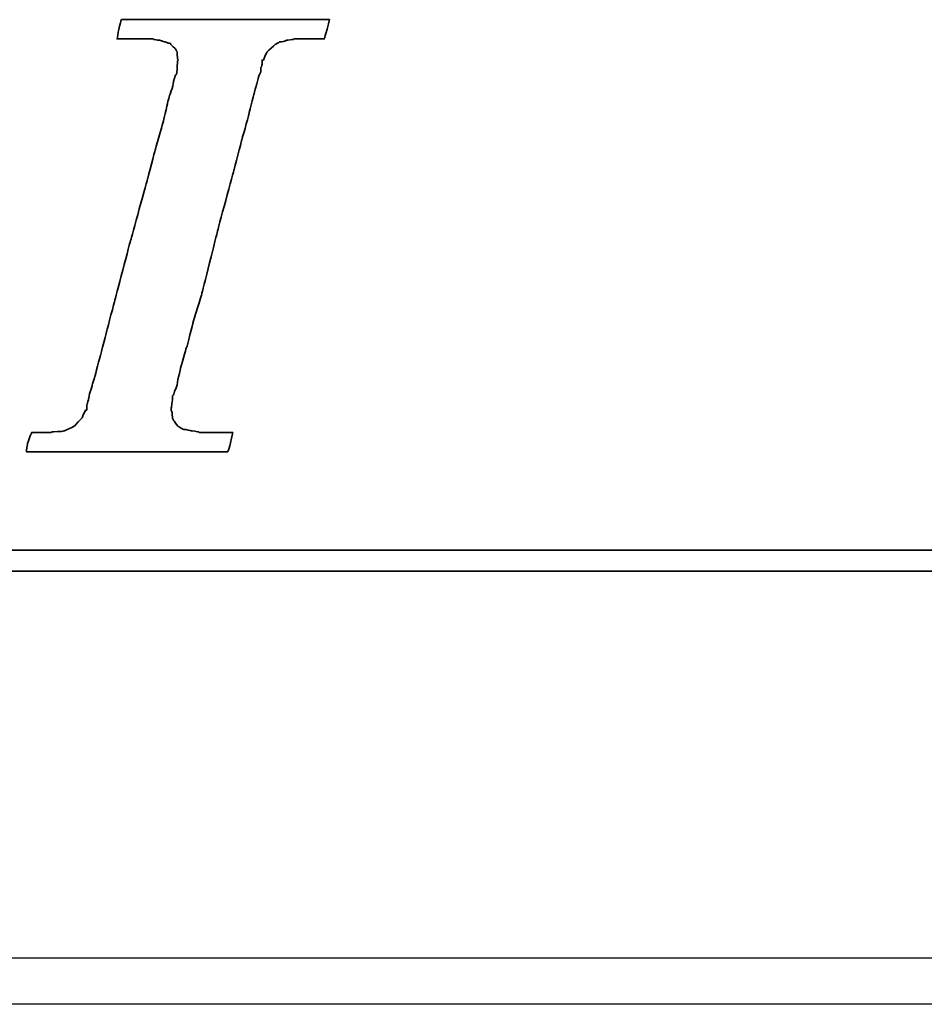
# Model space of a CAD drawing. Header units: millimetres. Extents: x 2891 to 6329, y -1599 to 860.
# Tile 135 of 256: x 3694 to 3703, y -917 to -907. Entities that reach past the tile are written whole.
import ezdxf

# ---------------------------------------------------------------- set-up
doc = ezdxf.new("R2010")
doc.units = ezdxf.units.MM
doc.layers.get('0').update_dxf_attribs({"linetype": 'CONTINUOUS'})
doc.layers.add('DIM', color=4, linetype='CONTINUOUS')
doc.layers.add('layer 1', color=7, linetype='CONTINUOUS')

# ---------------------------------------------------------------- blocks, each defined once
blk = doc.blocks.new('TBI MOTION logo(完整正式版)')
at = {"layer": 'layer 1', "color": 22, "lineweight": 35}
for points, knots in [([(-40.59125, -7.94375), (-40.59125, -7.94375), (-40.97375, -7.94375), (-40.97375, -7.94375), (-40.97375, -7.94375), (-40.97375, -7.94375), (-41.38125, -7.94375), (-41.38125, -7.94375), (-41.38125, -7.94375), (-41.38125, -7.94375), (-41.54875, -7.94375), (-41.54875, -7.94375), (-41.54875, -7.94375), (-41.54875, -7.94375), (-41.59875, -7.94375), (-41.59875, -7.94375), (-41.59875, -7.94375), (-41.59875, -7.94375), (-41.88375, -7.94375), (-41.88375, -7.94375), (-41.88375, -7.94375), (-41.88375, -7.94375), (-41.90875, -7.91875), (-41.90875, -7.91875), (-41.90875, -7.91875), (-41.90875, -7.91875), (-42.19875, -7.87125), (-42.19875, -7.87125), (-42.19875, -7.87125), (-42.19875, -7.87125), (-42.43875, -7.82375), (-42.43875, -7.82375), (-42.43875, -7.82375), (-42.43875, -7.82375), (-42.45875, -7.82375), (-42.45875, -7.82375), (-42.45875, -7.82375), (-42.45875, -7.82375), (-42.48625, -7.82375), (-42.48625, -7.82375), (-42.48625, -7.82375), (-42.48625, -7.82375), (-42.67625, -7.72375), (-42.67625, -7.72375), (-42.67625, -7.72375), (-42.67625, -7.72375), (-42.70125, -7.70375), (-42.70125, -7.70375), (-42.70125, -7.70375), (-42.70125, -7.70375), (-42.72375, -7.67875), (-42.72375, -7.67875), (-42.72375, -7.67875), (-42.72375, -7.67875), (-42.86875, -7.48875), (-42.86875, -7.48875), (-42.86875, -7.48875), (-42.86875, -7.48875), (-42.89375, -7.43875), (-42.89375, -7.43875), (-42.89375, -7.43875), (-42.89375, -7.43875), (-42.91875, -7.38875), (-42.91875, -7.38875), (-42.91875, -7.38875), (-42.91875, -7.38875), (-42.93875, -7.12875), (-42.93875, -7.12875), (-42.93875, -7.12875), (-42.93875, -7.12875), (-42.96375, -7.10375), (-42.96375, -7.10375), (-42.96375, -7.10375), (-42.96375, -7.10375), (-42.96375, -7.05375), (-42.96375, -7.05375), (-42.96375, -7.05375), (-42.96375, -7.05375), (-42.96375, -7.00875), (-42.96375, -7.00875), (-42.96375, -7.00875), (-42.96375, -7.00875), (-42.91875, -6.69625), (-42.91875, -6.69625), (-42.91875, -6.69625), (-42.91875, -6.69625), (-42.91875, -6.62375), (-42.91875, -6.62375), (-42.91875, -6.62375), (-42.91875, -6.62375), (-42.91875, -6.59625), (-42.91875, -6.59625), (-42.91875, -6.59625), (-42.91875, -6.59625), (-42.91875, -6.57375), (-42.91875, -6.57375), (-42.91875, -6.57375), (-42.91875, -6.57375), (-42.91875, -6.52875), (-42.91875, -6.52875), (-42.91875, -6.52875), (-42.91875, -6.52875), (-42.89375, -6.50375), (-42.89375, -6.50375), (-42.89375, -6.50375), (-42.89375, -6.50375), (-42.84375, -6.38375), (-42.84375, -6.38375), (-42.84375, -6.38375), (-42.84375, -6.38375), (-42.84375, -6.35875), (-42.84375, -6.35875), (-42.84375, -6.35875), (-42.84375, -6.35875), (-42.74625, -6.14375), (-42.74625, -6.14375), (-42.74625, -6.14375), (-42.74625, -6.14375), (-42.70125, -5.85375), (-42.70125, -5.85375), (-42.70125, -5.85375), (-42.70125, -5.85375), (-42.60375, -5.47125), (-42.60375, -5.47125), (-42.60375, -5.47125), (-42.60375, -5.47125), (-42.60375, -5.44875), (-42.60375, -5.44875), (-42.60375, -5.44875), (-42.60375, -5.44875), (-42.38875, -4.67875), (-42.38875, -4.67875), (-42.38875, -4.67875), (-42.38875, -4.67875), (-42.36375, -4.65375), (-42.36375, -4.65375), (-42.36375, -4.65375), (-42.36375, -4.65375), (-42.12375, -3.69625), (-42.12375, -3.69625), (-42.12375, -3.69625), (-42.12375, -3.69625), (-42.12375, -3.67374), (-42.12375, -3.67374), (-42.12375, -3.67374), (-42.12375, -3.67374), (-41.78875, -2.59374), (-41.78875, -2.59374), (-41.78875, -2.59374), (-41.78875, -2.59374), (-41.18875, -0.19375), (-41.18875, -0.19375), (-41.18875, -0.19375), (-41.18875, -0.19375), (-40.54375, 2.20624), (-40.54375, 2.20624), (-40.54375, 2.20624), (-40.54375, 2.20624), (-40.25375, 3.30875), (-40.25375, 3.30875), (-40.25375, 3.30875), (-40.25375, 3.30875), (-39.98875, 4.27125), (-39.98875, 4.27125), (-39.98875, 4.27125), (-39.98875, 4.27125), (-39.77375, 5.13125), (-39.77375, 5.13125), (-39.77375, 5.13125), (-39.77375, 5.13125), (-39.67875, 5.47125), (-39.67875, 5.47125), (-39.67875, 5.47125), (-39.67875, 5.47125), (-39.60375, 5.75625), (-39.60375, 5.75625), (-39.60375, 5.75625), (-39.60375, 5.75625), (-39.60375, 5.78125), (-39.60375, 5.78125), (-39.60375, 5.78125), (-39.60375, 5.78125), (-39.50875, 5.97125), (-39.50875, 5.97125), (-39.50875, 5.97125), (-39.50875, 5.97125), (-39.50875, 6.13875), (-39.50875, 6.13875), (-39.50875, 6.13875), (-39.50875, 6.13875), (-39.48625, 6.16625), (-39.48625, 6.16625), (-39.48625, 6.16625), (-39.48625, 6.16625), (-39.46125, 6.28625), (-39.46125, 6.28625), (-39.46125, 6.28625), (-39.46125, 6.28625), (-39.46125, 6.42625), (-39.46125, 6.42625), (-39.46125, 6.42625), (-39.46125, 6.42625), (-39.41375, 6.42625), (-39.41375, 6.42625), (-39.41375, 6.42625), (-39.41375, 6.42625), (-39.29375, 6.69125), (-39.29375, 6.69125), (-39.29375, 6.69125), (-39.29375, 6.69125), (-39.26875, 6.74125), (-39.26875, 6.74125), (-39.26875, 6.74125), (-39.26875, 6.74125), (-39.24375, 6.76625), (-39.24375, 6.76625), (-39.24375, 6.76625), (-39.24375, 6.76625), (-38.98375, 7.00624), (-38.98375, 7.00624), (-38.98375, 7.00624), (-38.98375, 7.00624), (-38.95625, 7.02624), (-38.95625, 7.02624), (-38.95625, 7.02624), (-38.95625, 7.02624), (-38.78875, 7.12624), (-38.78875, 7.12624), (-38.78875, 7.12624), (-38.78875, 7.12624), (-38.76375, 7.12624), (-38.76375, 7.12624), (-38.76375, 7.12624), (-38.76375, 7.12624), (-38.74375, 7.12624), (-38.74375, 7.12624), (-38.74375, 7.12624), (-38.74375, 7.12624), (-38.52875, 7.17125), (-38.52875, 7.17125), (-38.52875, 7.17125), (-38.52875, 7.17125), (-38.52875, 7.19624), (-38.52875, 7.19624), (-38.52875, 7.19624), (-38.52875, 7.19624), (-38.50375, 7.19624), (-38.50375, 7.19624), (-38.50375, 7.19624), (-38.50375, 7.19624), (-38.26125, 7.21875), (-38.26125, 7.21875), (-38.26125, 7.21875), (-38.26125, 7.21875), (-38.23875, 7.24624), (-38.23875, 7.24624), (-38.23875, 7.24624), (-38.23875, 7.24624), (-38.21625, 7.24624), (-38.21625, 7.24624), (-38.21625, 7.24624), (-38.21625, 7.24624), (-38.18875, 7.24624), (-38.18875, 7.24624), (-38.18875, 7.24624), (-38.18875, 7.24624), (-37.90375, 7.24624), (-37.90375, 7.24624), (-37.90375, 7.24624), (-37.90375, 7.24624), (-37.85375, 7.24624), (-37.85375, 7.24624), (-37.85375, 7.24624), (-37.85375, 7.24624), (-37.75875, 7.24624), (-37.75875, 7.24624), (-37.75875, 7.24624), (-37.75875, 7.24624), (-37.42375, 7.24624), (-37.42375, 7.24624), (-37.42375, 7.24624), (-37.42375, 7.24624), (-37.08875, 7.24624), (-37.08875, 7.24624), (-37.08875, 7.24624), (-37.08875, 7.24624), (-37.06375, 7.24624), (-37.06375, 7.24624), (-37.06375, 7.24624), (-37.06375, 7.24624), (-37.06375, 7.26624), (-37.06375, 7.26624), (-37.06375, 7.26624), (-37.06375, 7.26624), (-37.03875, 7.29125), (-37.03875, 7.29125), (-37.03875, 7.29125), (-37.03875, 7.29125), (-37.03875, 7.31625), (-37.03875, 7.31625), (-37.03875, 7.31625), (-37.03875, 7.31625), (-36.94125, 7.67625), (-36.94125, 7.67625), (-36.94125, 7.67625), (-36.94125, 7.67625), (-36.86875, 7.98625), (-36.86875, 7.98625), (-36.86875, 7.98625), (-36.86875, 7.98625), (-36.98875, 7.98625), (-36.98875, 7.98625), (-36.98875, 7.98625), (-36.98875, 7.98625), (-37.42375, 7.98625), (-37.42375, 7.98625), (-37.42375, 7.98625), (-37.42375, 7.98625), (-37.94875, 7.98625), (-37.94875, 7.98625), (-37.94875, 7.98625), (-37.94875, 7.98625), (-38.57375, 7.98625), (-38.57375, 7.98625), (-38.57375, 7.98625), (-38.57375, 7.98625), (-39.29375, 7.98625), (-39.29375, 7.98625), (-39.29375, 7.98625), (-39.29375, 7.98625), (-40.82875, 7.98625), (-40.82875, 7.98625), (-40.82875, 7.98625), (-40.82875, 7.98625), (-42.36375, 7.98625), (-42.36375, 7.98625), (-42.36375, 7.98625), (-42.36375, 7.98625), (-43.08375, 7.98625), (-43.08375, 7.98625), (-43.08375, 7.98625), (-43.08375, 7.98625), (-43.70875, 7.98625), (-43.70875, 7.98625), (-43.70875, 7.98625), (-43.70875, 7.98625), (-44.23375, 7.98625), (-44.23375, 7.98625), (-44.23375, 7.98625), (-44.23375, 7.98625), (-44.66875, 7.98625), (-44.66875, 7.98625), (-44.66875, 7.98625), (-44.66875, 7.98625), (-44.88375, 7.98625), (-44.88375, 7.98625), (-44.88375, 7.98625), (-44.88375, 7.98625), (-44.90875, 7.94125), (-44.90875, 7.94125), (-44.90875, 7.94125), (-44.90875, 7.94125), (-44.90875, 7.91625), (-44.90875, 7.91625), (-44.90875, 7.91625), (-44.90875, 7.91625), (-45.00375, 7.55625), (-45.00375, 7.55625), (-45.00375, 7.55625), (-45.00375, 7.55625), (-45.05375, 7.24624), (-45.05375, 7.24624), (-45.05375, 7.24624), (-45.05375, 7.24624), (-44.61875, 7.24624), (-44.61875, 7.24624), (-44.61875, 7.24624), (-44.61875, 7.24624), (-44.11375, 7.24624), (-44.11375, 7.24624), (-44.11375, 7.24624), (-44.11375, 7.24624), (-43.99375, 7.24624), (-43.99375, 7.24624), (-43.99375, 7.24624), (-43.99375, 7.24624), (-43.94625, 7.24624), (-43.94625, 7.24624), (-43.94625, 7.24624), (-43.94625, 7.24624), (-43.92374, 7.24624), (-43.92374, 7.24624), (-43.92374, 7.24624), (-43.92374, 7.24624), (-43.65875, 7.24624), (-43.65875, 7.24624), (-43.65875, 7.24624), (-43.65875, 7.24624), (-43.63875, 7.21875), (-43.63875, 7.21875), (-43.63875, 7.21875), (-43.63875, 7.21875), (-43.46875, 7.19624), (-43.46875, 7.19624), (-43.46875, 7.19624), (-43.46875, 7.19624), (-43.39875, 7.19624), (-43.39875, 7.19624), (-43.39875, 7.19624), (-43.39875, 7.19624), (-43.37125, 7.17125), (-43.37125, 7.17125), (-43.37125, 7.17125), (-43.37125, 7.17125), (-43.34875, 7.17125), (-43.34875, 7.17125), (-43.34875, 7.17125), (-43.34875, 7.17125), (-43.20375, 7.12624), (-43.20375, 7.12624), (-43.20375, 7.12624), (-43.20375, 7.12624), (-43.05875, 7.07624), (-43.05875, 7.07624), (-43.05875, 7.07624), (-43.05875, 7.07624), (-43.01375, 7.07624), (-43.01375, 7.07624), (-43.01375, 7.07624), (-43.01375, 7.07624), (-42.98875, 7.02624), (-42.98875, 7.02624), (-42.98875, 7.02624), (-42.98875, 7.02624), (-42.79875, 6.86125), (-42.79875, 6.86125), (-42.79875, 6.86125), (-42.79875, 6.86125), (-42.77375, 6.81125), (-42.77375, 6.81125), (-42.77375, 6.81125), (-42.77375, 6.81125), (-42.74625, 6.76625), (-42.74625, 6.76625), (-42.74625, 6.76625), (-42.74625, 6.76625), (-42.72375, 6.47625), (-42.72375, 6.47625), (-42.72375, 6.47625), (-42.72375, 6.47625), (-42.70125, 6.45124), (-42.70125, 6.45124), (-42.70125, 6.45124), (-42.70125, 6.45124), (-42.70125, 6.42625), (-42.70125, 6.42625), (-42.70125, 6.42625), (-42.70125, 6.42625), (-42.72375, 6.40625), (-42.72375, 6.40625), (-42.72375, 6.40625), (-42.72375, 6.40625), (-42.74625, 5.97125), (-42.74625, 5.97125), (-42.74625, 5.97125), (-42.74625, 5.97125), (-42.74625, 5.94625), (-42.74625, 5.94625), (-42.74625, 5.94625), (-42.74625, 5.94625), (-42.74625, 5.92625), (-42.74625, 5.92625), (-42.74625, 5.92625), (-42.74625, 5.92625), (-42.77375, 5.87625), (-42.77375, 5.87625), (-42.77375, 5.87625), (-42.77375, 5.87625), (-42.81875, 5.80625), (-42.81875, 5.80625), (-42.81875, 5.80625), (-42.81875, 5.80625), (-42.86875, 5.63625), (-42.86875, 5.63625), (-42.86875, 5.63625), (-42.86875, 5.63625), (-42.91875, 5.39625), (-42.91875, 5.39625), (-42.91875, 5.39625), (-42.91875, 5.39625), (-42.91875, 5.37124), (-42.91875, 5.37124), (-42.91875, 5.37124), (-42.91875, 5.37124), (-43.01375, 5.10874), (-43.01375, 5.10874), (-43.01375, 5.10874), (-43.01375, 5.10874), (-43.10875, 4.77124), (-43.10875, 4.77124), (-43.10875, 4.77124), (-43.10875, 4.77124), (-43.29875, 3.95625), (-43.29875, 3.95625), (-43.29875, 3.95625), (-43.29875, 3.95625), (-43.58875, 2.95125), (-43.58875, 2.95125), (-43.58875, 2.95125), (-43.58875, 2.95125), (-43.87375, 1.87125), (-43.87375, 1.87125), (-43.87375, 1.87125), (-43.87375, 1.87125), (-44.52625, -0.50374), (-44.52625, -0.50374), (-44.52625, -0.50374), (-44.52625, -0.50374), (-45.14875, -2.85375), (-45.14875, -2.85375), (-45.14875, -2.85375), (-45.14875, -2.85375), (-45.43375, -3.95875), (-45.43375, -3.95875), (-45.43375, -3.95875), (-45.43375, -3.95875), (-45.69875, -4.96875), (-45.69875, -4.96875), (-45.69875, -4.96875), (-45.69875, -4.96875), (-45.91375, -5.78375), (-45.91375, -5.78375), (-45.91375, -5.78375), (-45.91375, -5.78375), (-46.01375, -6.11875), (-46.01375, -6.11875), (-46.01375, -6.11875), (-46.01375, -6.11875), (-46.01375, -6.14375), (-46.01375, -6.14375), (-46.01375, -6.14375), (-46.01375, -6.14375), (-46.10875, -6.40875), (-46.10875, -6.40875), (-46.10875, -6.40875), (-46.10875, -6.40875), (-46.15375, -6.64875), (-46.15375, -6.64875), (-46.15375, -6.64875), (-46.15375, -6.64875), (-46.20375, -6.83875), (-46.20375, -6.83875), (-46.20375, -6.83875), (-46.20375, -6.83875), (-46.22875, -6.93375), (-46.22875, -6.93375), (-46.22875, -6.93375), (-46.22875, -6.93375), (-46.22875, -7.07875), (-46.22875, -7.07875), (-46.22875, -7.07875), (-46.22875, -7.07875), (-46.27375, -7.07875), (-46.27375, -7.07875), (-46.27375, -7.07875), (-46.27375, -7.07875), (-46.39375, -7.34375), (-46.39375, -7.34375), (-46.39375, -7.34375), (-46.39375, -7.34375), (-46.39375, -7.36875), (-46.39375, -7.36875), (-46.39375, -7.36875), (-46.39375, -7.36875), (-46.42125, -7.38875), (-46.42125, -7.38875), (-46.42125, -7.38875), (-46.42125, -7.38875), (-46.68375, -7.67875), (-46.68375, -7.67875), (-46.68375, -7.67875), (-46.68375, -7.67875), (-46.70875, -7.70375), (-46.70875, -7.70375), (-46.70875, -7.70375), (-46.70875, -7.70375), (-46.75375, -7.72375), (-46.75375, -7.72375), (-46.75375, -7.72375), (-46.75375, -7.72375), (-47.08875, -7.87125), (-47.08875, -7.87125), (-47.08875, -7.87125), (-47.08875, -7.87125), (-47.11625, -7.87125), (-47.11625, -7.87125), (-47.11625, -7.87125), (-47.11625, -7.87125), (-47.13875, -7.89375), (-47.13875, -7.89375), (-47.13875, -7.89375), (-47.13875, -7.89375), (-47.56875, -7.91875), (-47.56875, -7.91875), (-47.56875, -7.91875), (-47.56875, -7.91875), (-47.59625, -7.94375), (-47.59625, -7.94375), (-47.59625, -7.94375), (-47.59625, -7.94375), (-47.64375, -7.94375), (-47.64375, -7.94375), (-47.64375, -7.94375), (-47.64375, -7.94375), (-47.73625, -7.94375), (-47.73625, -7.94375), (-47.73625, -7.94375), (-47.73625, -7.94375), (-48.07375, -7.94375), (-48.07375, -7.94375), (-48.07375, -7.94375), (-48.07375, -7.94375), (-48.36125, -7.94375), (-48.36125, -7.94375), (-48.36125, -7.94375), (-48.36125, -7.94375), (-48.36125, -7.96625), (-48.36125, -7.96625), (-48.36125, -7.96625), (-48.36125, -7.96625), (-48.36125, -7.99125), (-48.36125, -7.99125), (-48.36125, -7.99125), (-48.36125, -7.99125), (-48.38875, -8.01375), (-48.38875, -8.01375), (-48.38875, -8.01375), (-48.38875, -8.01375), (-48.50875, -8.34875), (-48.50875, -8.34875), (-48.50875, -8.34875), (-48.50875, -8.34875), (-48.55375, -8.68625), (-48.55375, -8.68625), (-48.55375, -8.68625), (-48.55375, -8.68625), (-48.45875, -8.68625), (-48.45875, -8.68625), (-48.45875, -8.68625), (-48.45875, -8.68625), (-48.07375, -8.68625), (-48.07375, -8.68625), (-48.07375, -8.68625), (-48.07375, -8.68625), (-47.52375, -8.68625), (-47.52375, -8.68625), (-47.52375, -8.68625), (-47.52375, -8.68625), (-46.92375, -8.68625), (-46.92375, -8.68625), (-46.92375, -8.68625), (-46.92375, -8.68625), (-46.25375, -8.68625), (-46.25375, -8.68625), (-46.25375, -8.68625), (-46.25375, -8.68625), (-46.20375, -8.68625), (-46.20375, -8.68625), (-46.20375, -8.68625), (-46.20375, -8.68625), (-44.71375, -8.68625), (-44.71375, -8.68625), (-44.71375, -8.68625), (-44.71375, -8.68625), (-43.22875, -8.68625), (-43.22875, -8.68625), (-43.22875, -8.68625), (-43.22875, -8.68625), (-42.55875, -8.68625), (-42.55875, -8.68625), (-42.55875, -8.68625), (-42.55875, -8.68625), (-42.50875, -8.68625), (-42.50875, -8.68625), (-42.50875, -8.68625), (-42.50875, -8.68625), (-41.93375, -8.68625), (-41.93375, -8.68625), (-41.93375, -8.68625), (-41.93375, -8.68625), (-41.38125, -8.68625), (-41.38125, -8.68625), (-41.38125, -8.68625), (-41.38125, -8.68625), (-40.97375, -8.68625), (-40.97375, -8.68625), (-40.97375, -8.68625), (-40.97375, -8.68625), (-40.78125, -8.68625), (-40.78125, -8.68625), (-40.78125, -8.68625), (-40.78125, -8.68625), (-40.78125, -8.63875), (-40.78125, -8.63875), (-40.78125, -8.63875), (-40.78125, -8.63875), (-40.75875, -8.63875), (-40.75875, -8.63875), (-40.75875, -8.63875), (-40.75875, -8.63875), (-40.66375, -8.27875), (-40.66375, -8.27875), (-40.66375, -8.27875), (-40.66375, -8.27875), (-40.59125, -7.94375), (-40.59125, -7.94375)], [0, 0, 0, 0, 0.00558659, 0.00558659, 0.00558659, 0.0055866, 0.01117318, 0.01117318, 0.01117318, 0.01117319, 0.01675978, 0.01675978, 0.01675978, 0.01675979, 0.02234637, 0.02234637, 0.02234637, 0.02234638, 0.02793296, 0.02793296, 0.02793296, 0.02793297, 0.03351955, 0.03351955, 0.03351955, 0.03351956, 0.03910615, 0.03910615, 0.03910615, 0.03910616, 0.04469274, 0.04469274, 0.04469274, 0.04469275, 0.05027933, 0.05027933, 0.05027933, 0.05027934, 0.05586592, 0.05586592, 0.05586592, 0.05586593, 0.06145251, 0.06145251, 0.06145251, 0.06145252, 0.06703911, 0.06703911, 0.06703911, 0.06703912, 0.0726257, 0.0726257, 0.0726257, 0.07262571, 0.07821229, 0.07821229, 0.07821229, 0.0782123, 0.08379888, 0.08379888, 0.08379888, 0.08379889, 0.08938547, 0.08938547, 0.08938547, 0.08938548, 0.09497207, 0.09497207, 0.09497207, 0.09497208, 0.10055866, 0.10055866, 0.10055866, 0.10055867, 0.10614525, 0.10614525, 0.10614525, 0.10614526, 0.11173184, 0.11173184, 0.11173184, 0.11173185, 0.11731844, 0.11731844, 0.11731844, 0.11731845, 0.12290503, 0.12290503, 0.12290503, 0.12290504, 0.12849162, 0.12849162, 0.12849162, 0.12849163, 0.13407821, 0.13407821, 0.13407821, 0.13407822, 0.1396648, 0.1396648, 0.1396648, 0.13966481, 0.1452514, 0.1452514, 0.1452514, 0.14525141, 0.15083799, 0.15083799, 0.15083799, 0.150838, 0.15642458, 0.15642458, 0.15642458, 0.15642459, 0.16201117, 0.16201117, 0.16201117, 0.16201118, 0.16759777, 0.16759777, 0.16759777, 0.16759778, 0.17318436, 0.17318436, 0.17318436, 0.17318437, 0.17877095, 0.17877095, 0.17877095, 0.17877096, 0.18435754, 0.18435754, 0.18435754, 0.18435755, 0.18994413, 0.18994413, 0.18994413, 0.18994414, 0.19553073, 0.19553073, 0.19553073, 0.19553074, 0.20111732, 0.20111732, 0.20111732, 0.20111733, 0.20670391, 0.20670391, 0.20670391, 0.20670392, 0.2122905, 0.2122905, 0.2122905, 0.21229051, 0.21787709, 0.21787709, 0.21787709, 0.2178771, 0.22346369, 0.22346369, 0.22346369, 0.2234637, 0.22905028, 0.22905028, 0.22905028, 0.22905029, 0.23463687, 0.23463687, 0.23463687, 0.23463688, 0.24022346, 0.24022346, 0.24022346, 0.24022347, 0.24581006, 0.24581006, 0.24581006, 0.24581007, 0.25139665, 0.25139665, 0.25139665, 0.25139666, 0.25698324, 0.25698324, 0.25698324, 0.25698325, 0.26256983, 0.26256983, 0.26256983, 0.26256984, 0.26815642, 0.26815642, 0.26815642, 0.26815643, 0.27374302, 0.27374302, 0.27374302, 0.27374303, 0.27932961, 0.27932961, 0.27932961, 0.27932962, 0.2849162, 0.2849162, 0.2849162, 0.28491621, 0.29050279, 0.29050279, 0.29050279, 0.2905028, 0.29608939, 0.29608939, 0.29608939, 0.2960894, 0.30167598, 0.30167598, 0.30167598, 0.30167599, 0.30726257, 0.30726257, 0.30726257, 0.30726258, 0.31284916, 0.31284916, 0.31284916, 0.31284917, 0.31843575, 0.31843575, 0.31843575, 0.31843576, 0.32402235, 0.32402235, 0.32402235, 0.32402236, 0.32960894, 0.32960894, 0.32960894, 0.32960895, 0.33519553, 0.33519553, 0.33519553, 0.33519554, 0.34078212, 0.34078212, 0.34078212, 0.34078213, 0.34636872, 0.34636872, 0.34636872, 0.34636873, 0.35195531, 0.35195531, 0.35195531, 0.35195532, 0.3575419, 0.3575419, 0.3575419, 0.35754191, 0.36312849, 0.36312849, 0.36312849, 0.3631285, 0.36871508, 0.36871508, 0.36871508, 0.36871509, 0.37430168, 0.37430168, 0.37430168, 0.37430169, 0.37988827, 0.37988827, 0.37988827, 0.37988828, 0.38547486, 0.38547486, 0.38547486, 0.38547487, 0.39106145, 0.39106145, 0.39106145, 0.39106146, 0.39664804, 0.39664804, 0.39664804, 0.39664805, 0.40223464, 0.40223464, 0.40223464, 0.40223465, 0.40782123, 0.40782123, 0.40782123, 0.40782124, 0.41340782, 0.41340782, 0.41340782, 0.41340783, 0.41899441, 0.41899441, 0.41899441, 0.41899442, 0.42458101, 0.42458101, 0.42458101, 0.42458102, 0.4301676, 0.4301676, 0.4301676, 0.43016761, 0.43575419, 0.43575419, 0.43575419, 0.4357542, 0.44134078, 0.44134078, 0.44134078, 0.44134079, 0.44692737, 0.44692737, 0.44692737, 0.44692738, 0.45251397, 0.45251397, 0.45251397, 0.45251398, 0.45810056, 0.45810056, 0.45810056, 0.45810057, 0.46368715, 0.46368715, 0.46368715, 0.46368716, 0.46927374, 0.46927374, 0.46927374, 0.46927375, 0.47486034, 0.47486034, 0.47486034, 0.47486035, 0.48044693, 0.48044693, 0.48044693, 0.48044694, 0.48603352, 0.48603352, 0.48603352, 0.48603353, 0.49162011, 0.49162011, 0.49162011, 0.49162012, 0.4972067, 0.4972067, 0.4972067, 0.49720671, 0.5027933, 0.5027933, 0.5027933, 0.50279331, 0.50837989, 0.50837989, 0.50837989, 0.5083799, 0.51396648, 0.51396648, 0.51396648, 0.51396649, 0.51955307, 0.51955307, 0.51955307, 0.51955308, 0.52513966, 0.52513966, 0.52513966, 0.52513967, 0.53072626, 0.53072626, 0.53072626, 0.53072627, 0.53631285, 0.53631285, 0.53631285, 0.53631286, 0.54189944, 0.54189944, 0.54189944, 0.54189945, 0.54748603, 0.54748603, 0.54748603, 0.54748604, 0.55307263, 0.55307263, 0.55307263, 0.55307264, 0.55865922, 0.55865922, 0.55865922, 0.55865923, 0.56424581, 0.56424581, 0.56424581, 0.56424582, 0.5698324, 0.5698324, 0.5698324, 0.56983241, 0.57541899, 0.57541899, 0.57541899, 0.575419, 0.58100559, 0.58100559, 0.58100559, 0.5810056, 0.58659218, 0.58659218, 0.58659218, 0.58659219, 0.59217877, 0.59217877, 0.59217877, 0.59217878, 0.59776536, 0.59776536, 0.59776536, 0.59776537, 0.60335196, 0.60335196, 0.60335196, 0.60335197, 0.60893855, 0.60893855, 0.60893855, 0.60893856, 0.61452514, 0.61452514, 0.61452514, 0.61452515, 0.62011173, 0.62011173, 0.62011173, 0.62011174, 0.62569832, 0.62569832, 0.62569832, 0.62569833, 0.63128492, 0.63128492, 0.63128492, 0.63128493, 0.63687151, 0.63687151, 0.63687151, 0.63687152, 0.6424581, 0.6424581, 0.6424581, 0.64245811, 0.64804469, 0.64804469, 0.64804469, 0.6480447, 0.65363128, 0.65363128, 0.65363128, 0.65363129, 0.65921788, 0.65921788, 0.65921788, 0.65921789, 0.66480447, 0.66480447, 0.66480447, 0.66480448, 0.67039106, 0.67039106, 0.67039106, 0.67039107, 0.67597765, 0.67597765, 0.67597765, 0.67597766, 0.68156425, 0.68156425, 0.68156425, 0.68156426, 0.68715084, 0.68715084, 0.68715084, 0.68715085, 0.69273743, 0.69273743, 0.69273743, 0.69273744, 0.69832402, 0.69832402, 0.69832402, 0.69832403, 0.70391061, 0.70391061, 0.70391061, 0.70391062, 0.70949721, 0.70949721, 0.70949721, 0.70949722, 0.7150838, 0.7150838, 0.7150838, 0.71508381, 0.72067039, 0.72067039, 0.72067039, 0.7206704, 0.72625698, 0.72625698, 0.72625698, 0.72625699, 0.73184358, 0.73184358, 0.73184358, 0.73184359, 0.73743017, 0.73743017, 0.73743017, 0.73743018, 0.74301676, 0.74301676, 0.74301676, 0.74301677, 0.74860335, 0.74860335, 0.74860335, 0.74860336, 0.75418994, 0.75418994, 0.75418994, 0.75418995, 0.75977654, 0.75977654, 0.75977654, 0.75977655, 0.76536313, 0.76536313, 0.76536313, 0.76536314, 0.77094972, 0.77094972, 0.77094972, 0.77094973, 0.77653631, 0.77653631, 0.77653631, 0.77653632, 0.78212291, 0.78212291, 0.78212291, 0.78212292, 0.7877095, 0.7877095, 0.7877095, 0.78770951, 0.79329609, 0.79329609, 0.79329609, 0.7932961, 0.79888268, 0.79888268, 0.79888268, 0.79888269, 0.80446927, 0.80446927, 0.80446927, 0.80446928, 0.81005587, 0.81005587, 0.81005587, 0.81005588, 0.81564246, 0.81564246, 0.81564246, 0.81564247, 0.82122905, 0.82122905, 0.82122905, 0.82122906, 0.82681564, 0.82681564, 0.82681564, 0.82681565, 0.83240223, 0.83240223, 0.83240223, 0.83240224, 0.83798883, 0.83798883, 0.83798883, 0.83798884, 0.84357542, 0.84357542, 0.84357542, 0.84357543, 0.84916201, 0.84916201, 0.84916201, 0.84916202, 0.8547486, 0.8547486, 0.8547486, 0.85474861, 0.8603352, 0.8603352, 0.8603352, 0.86033521, 0.86592179, 0.86592179, 0.86592179, 0.8659218, 0.87150838, 0.87150838, 0.87150838, 0.87150839, 0.87709497, 0.87709497, 0.87709497, 0.87709498, 0.88268156, 0.88268156, 0.88268156, 0.88268157, 0.88826816, 0.88826816, 0.88826816, 0.88826817, 0.89385475, 0.89385475, 0.89385475, 0.89385476, 0.89944134, 0.89944134, 0.89944134, 0.89944135, 0.90502793, 0.90502793, 0.90502793, 0.90502794, 0.91061453, 0.91061453, 0.91061453, 0.91061454, 0.91620112, 0.91620112, 0.91620112, 0.91620113, 0.92178771, 0.92178771, 0.92178771, 0.92178772, 0.9273743, 0.9273743, 0.9273743, 0.92737431, 0.93296089, 0.93296089, 0.93296089, 0.9329609, 0.93854749, 0.93854749, 0.93854749, 0.9385475, 0.94413408, 0.94413408, 0.94413408, 0.94413409, 0.94972067, 0.94972067, 0.94972067, 0.94972068, 0.95530726, 0.95530726, 0.95530726, 0.95530727, 0.96089385, 0.96089385, 0.96089385, 0.96089386, 0.96648045, 0.96648045, 0.96648045, 0.96648046, 0.97206704, 0.97206704, 0.97206704, 0.97206705, 0.97765363, 0.97765363, 0.97765363, 0.97765364, 0.98324022, 0.98324022, 0.98324022, 0.98324023, 0.98882682, 0.98882682, 0.98882682, 0.98882683, 0.99441341, 0.99441341, 0.99441341, 0.99441342, 1, 1, 1, 1]), ([(75.90875, -9.47875), (75.90875, -9.47875), (75.90875, -12.28625), (75.90875, -12.28625), (75.90875, -12.28625), (75.90875, -12.28625), (75.90875, -12.47875), (75.90875, -12.47875), (75.90875, -12.47875), (75.90875, -12.47875), (75.71625, -12.47875), (75.71625, -12.47875), (75.71625, -12.47875), (75.71625, -12.47875), (-88.32875, -12.47875), (-88.32875, -12.47875), (-88.32875, -12.47875), (-88.32875, -12.47875), (-88.32875, -13.29375), (-88.32875, -13.29375), (-88.32875, -13.29375), (-88.32875, -13.29375), (82.89125, -13.29375), (82.89125, -13.29375), (82.89125, -13.29375), (82.89125, -13.29375), (75.90875, -9.47875), (75.90875, -9.47875)], [0, 0, 0, 0, 0.14285714, 0.14285714, 0.14285714, 0.14285715, 0.28571429, 0.28571429, 0.28571429, 0.2857143, 0.42857143, 0.42857143, 0.42857143, 0.42857144, 0.57142857, 0.57142857, 0.57142857, 0.57142858, 0.71428571, 0.71428571, 0.71428571, 0.71428572, 0.85714286, 0.85714286, 0.85714286, 0.85714287, 1, 1, 1, 1])]:
    blk.add_open_spline(points, degree=3, knots=knots, dxfattribs=at)

msp = doc.modelspace()

# ---------------------------------------------------------------- linework, layer by layer
at = {"linetype": 'Continuous'}
msp.add_line((3899.613, -916.903), (3641.125, -916.904), dxfattribs=at)
msp.add_open_spline([(3899.492, -917.403), (3641.125, -917.403)], degree=1, dxfattribs=at)

# ---------------------------------------------------------------- block references
at = {"layer": 'DIM', "color": 7, "xscale": 0.2802190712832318, "yscale": 0.2802190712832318, "zscale": 0.2802190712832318}
msp.add_blockref('TBI MOTION logo(完整正式版)', (3707.366, -908.996), dxfattribs=at)

doc.saveas('drawing.dxf')
